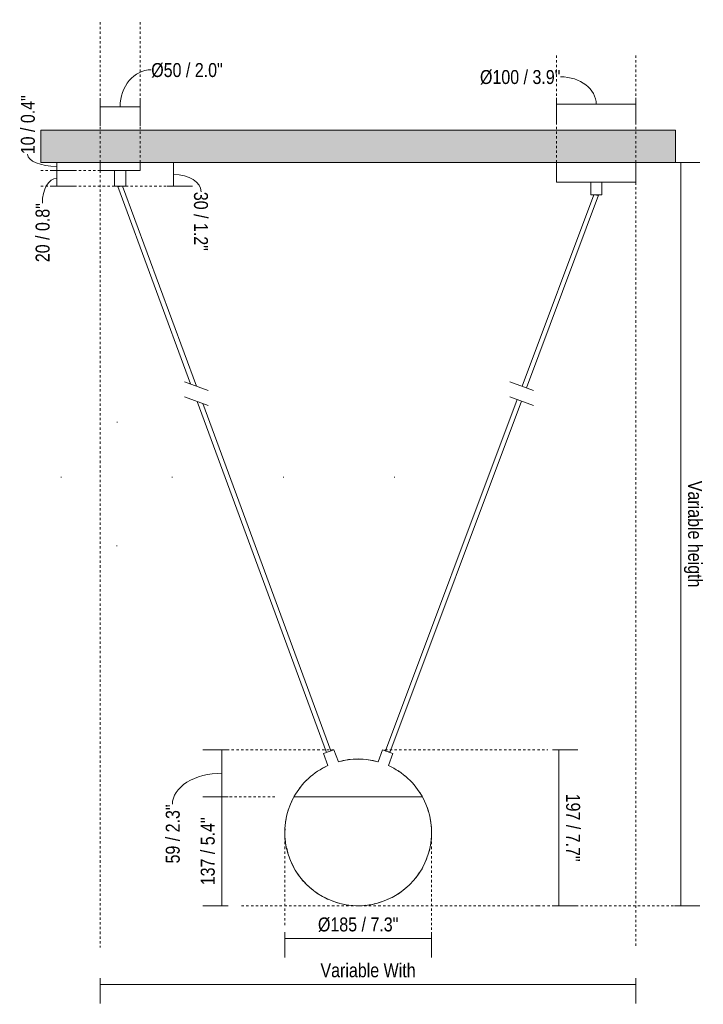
# Model space of a CAD drawing. Header units: millimetres. Extents: x 2017 to 4295, y 938 to 6714.
# Tile 1 of 2: x 3434 to 4295, y 938 to 2180. Entities that reach past the tile are written whole.
import ezdxf

# ---------------------------------------------------------------- set-up
doc = ezdxf.new("R2010")
doc.units = ezdxf.units.MM
doc.linetypes.add('Dash', pattern=[6, 3, -3])
doc.layers.add('A-ANNO-DIMS', color=7, linetype='Dash', lineweight=9, true_color=0xd2d2d2)
for name, color, linetype, lineweight in [('A-ANNO-DIMS-8', 7, 'Continuous', 9), ('A-CLNG', 7, 'Continuous', 9), ('E-LITE-EQPM', 7, 'Continuous', 20)]:
    doc.layers.add(name, color=color, linetype=linetype, lineweight=lineweight)
doc.styles.add('Arial Narrow', font='ARIALN.TTF', dxfattribs={"height": 17.6})
doc.dimstyles.new('FARO_-_2_2mm_Arial_Narrow_mm_Inch_Left', dxfattribs={"dimscale": 304.8, "dimtxt": 18.012385, "dimasz": 0, "dimexe": 0.07874, "dimexo": 0.0625, "dimgap": 0.013123, "dimtad": 1, "dimdec": 0, "dimzin": 0, "dimdsep": 46, "dimtxsty": 'Arial Narrow', "dimblk1": 'NONE', "dimblk2": 'NONE', "dimsah": 1, "dimcen": 0.09, "dimadec": 0, "dimazin": 0, "dimtfac": 1, "dimtdec": 4, "dimtix": 1, "dimtmove": 1, "dimatfit": 3, "dimfxl": 0.026247, "dimfxlon": 1, "dimtvp": 1, "dimtolj": 1, "dimtzin": 0, "dimarcsym": 2})
doc.dimstyles.new('FARO_-_2_2mm_Arial_Narrow_mm_Inch_Left_1', dxfattribs={"dimscale": 304.8, "dimtxt": 18.012385, "dimasz": 0, "dimexe": 0.07874, "dimexo": 0.0625, "dimgap": 0.013123, "dimtad": 1, "dimdec": 0, "dimzin": 0, "dimdsep": 46, "dimtxsty": 'Arial Narrow', "dimblk1": 'NONE', "dimblk2": 'NONE', "dimsah": 1, "dimcen": 0.09, "dimadec": 0, "dimazin": 0, "dimtfac": 1, "dimtdec": 4, "dimtix": 1, "dimtmove": 0, "dimatfit": 3, "dimfxl": 0.026247, "dimfxlon": 1, "dimtvp": 1, "dimtolj": 1, "dimtzin": 0, "dimarcsym": 2})
doc.dimstyles.new('FARO_-_2_2mm_Arial_Narrow_mm_Inch_Right', dxfattribs={"dimscale": 304.8, "dimtxt": 18.012385, "dimasz": 0, "dimexe": 0.07874, "dimexo": 0.0625, "dimgap": 0.013123, "dimtad": 1, "dimdec": 0, "dimzin": 0, "dimdsep": 46, "dimtxsty": 'Arial Narrow', "dimblk1": 'NONE', "dimblk2": 'NONE', "dimsah": 1, "dimcen": 0.09, "dimadec": 0, "dimazin": 0, "dimtfac": 1, "dimtdec": 4, "dimtix": 1, "dimtmove": 1, "dimatfit": 3, "dimfxl": 0.026247, "dimfxlon": 1, "dimtvp": 1, "dimtolj": 1, "dimtzin": 0, "dimarcsym": 2})
doc.dimstyles.new('FARO_-_2_2mm_Arial_Narrow_mm_Inch_Right_1', dxfattribs={"dimscale": 304.8, "dimtxt": 18.012385, "dimasz": 0, "dimexe": 0.07874, "dimexo": 0.0625, "dimgap": 0.013123, "dimtad": 1, "dimdec": 0, "dimzin": 0, "dimdsep": 46, "dimtxsty": 'Arial Narrow', "dimblk1": 'NONE', "dimblk2": 'NONE', "dimsah": 1, "dimcen": 0.09, "dimadec": 0, "dimazin": 0, "dimtfac": 1, "dimtdec": 4, "dimtix": 1, "dimtmove": 0, "dimatfit": 3, "dimfxl": 0.026247, "dimfxlon": 1, "dimtvp": 1, "dimtolj": 1, "dimtzin": 0, "dimarcsym": 2})

# ---------------------------------------------------------------- blocks, each defined once
blk = doc.blocks.new('28376-1L - 68604-49 MAMBO Black_rattan pendant lamp ø450 with plug _Plugged in Ceiling_-508792-Frontal_PDF')
at = {"layer": 'E-LITE-EQPM'}
for p, q in [((-3707.2, 1970), (-3707.2, 1969.5)), ((-3707.2, 1969.5), (-3615.4, 1720.6)), ((-3608, 1717.9), (-3701, 1970)), ((-3107.4, 1959.1), (-3197.7, 1717.8)), ((-3192.1, 1715.7), (-3101.2, 1958.5)), ((-3101.2, 1958.5), (-3101.2, 1959.1)), ((-3607.3, 1698.5), (-3444.1, 1255.9)), ((-3438.5, 1258), (-3599.9, 1695.8)), ((-3204, 1701), (-3369.8, 1258.1)), ((-3364.2, 1256), (-3198.4, 1698.9)), ((-3441.3, 1257), (-3441.3, 1257)), ((-3441.3, 1257), (-3441.3, 1257)), ((-3369.8, 1258.1), (-3369.7, 1258)), ((-3369.7, 1258), (-3369.4, 1257.9)), ((-3369.4, 1257.9), (-3369, 1257.7)), ((-3369, 1257.7), (-3368.4, 1257.5)), ((-3368.4, 1257.5), (-3366.3, 1256.7)), ((-3366.3, 1256.7), (-3365.6, 1256.5)), ((-3365.6, 1256.5), (-3365, 1256.3)), ((-3365, 1256.3), (-3364.6, 1256.1)), ((-3364.6, 1256.1), (-3364.3, 1256)), ((-3364.3, 1256), (-3364.2, 1256)), ((-3409.6, 1247.3), (-3404.2, 1247.7)), ((-3404.2, 1247.7), (-3399.2, 1247.3)), ((-3459.4, 1229.4), (-3459.1, 1229.6)), ((-3334.5, 1216), (-3334.3, 1215.8))]:
    blk.add_line(p, q, dxfattribs=at)
at = {"layer": 'E-LITE-EQPM', "flags": 128}
for points in [[(-3429.1, 1244.2), (-3416.2, 1246.9), (-3414.2, 1247)], [(-3393.5, 1246.9), (-3391, 1246.7), (-3379.2, 1244.2)], [(-3449, 1236), (-3447.9, 1236.7), (-3442.4, 1239.4)], [(-3355.3, 1233.6), (-3354.3, 1233.1), (-3352.9, 1232)], [(-3470.5, 1219.5), (-3469.1, 1221), (-3468.3, 1221.7)], [(-3345.2, 1226.3), (-3343.7, 1225.2), (-3342.9, 1224.4)], [(-3478.6, 1210), (-3477.9, 1211.1), (-3476.5, 1212.6)], [(-3327.3, 1206.4), (-3326.4, 1205.3), (-3323.2, 1200)], [(-3489.4, 1190.6), (-3488.3, 1193.8), (-3486.1, 1198.1)], [(-3493.5, 1178.7), (-3492.9, 1181.4), (-3491.9, 1184.2)], [(-3317.2, 1186.7), (-3316.9, 1186), (-3315.8, 1182)], [(-3495.9, 1166.2), (-3495.8, 1168.5), (-3495, 1172.1)], [(-3313.8, 1174.7), (-3313.4, 1173.2), (-3312.9, 1168.9)], [(-3496.6, 1153.6), (-3496.7, 1155.3), (-3496.4, 1159.7)], [(-3312, 1162.4), (-3311.7, 1160.1), (-3311.8, 1156.2)], [(-3495.6, 1141), (-3495.8, 1142.1), (-3496.2, 1147.3)], [(-3311.9, 1149.8), (-3312, 1146.9), (-3312.5, 1143.4)], [(-3493, 1129), (-3493, 1129.2), (-3494.3, 1135.3)], [(-3313.5, 1137.6), (-3314.1, 1133.8), (-3314.9, 1131.1)], [(-3485.3, 1111.1), (-3488.4, 1116.8), (-3488.8, 1117.8)], [(-3316.7, 1125.6), (-3318, 1121.2), (-3319, 1119.1)], [(-3478.7, 1100.5), (-3482.1, 1105.1), (-3482.9, 1106.7)], [(-3321.3, 1114.3), (-3323.7, 1109.3), (-3324.6, 1107.9)], [(-3470.7, 1091.1), (-3474.2, 1094.5), (-3475.7, 1096.6)], [(-3327.3, 1104), (-3331.1, 1098.3), (-3331.7, 1097.5)], [(-3461.4, 1082.6), (-3464.9, 1085.2), (-3467.2, 1087.5)], [(-3339.7, 1088.7), (-3339.9, 1088.5), (-3350.1, 1080), (-3355.9, 1076.4)], [(-3451.2, 1075.6), (-3454.3, 1077.3), (-3457.6, 1079.8)], [(-3440, 1069.9), (-3442.7, 1070.9), (-3447.1, 1073.3)], [(-3428.3, 1065.8), (-3430.3, 1066.3), (-3436.1, 1068.4)], [(-3370.6, 1069), (-3373.4, 1067.8), (-3378.1, 1066.5)], [(-3359.4, 1074.2), (-3361.3, 1073), (-3366.7, 1070.7)], [(-3404.2, 1062.5), (-3417.4, 1063.5), (-3424.8, 1065.1)], [(-3394.7, 1063.2), (-3399.3, 1062.6), (-3404.2, 1062.5)], [(-3382.6, 1065.3), (-3386.2, 1064.3), (-3390.3, 1063.8)]]:
    blk.add_lwpolyline(points, dxfattribs=at)
at = {"layer": 'E-LITE-EQPM'}
blk.add_open_spline([(-3707.2, 1969.5), (-3707.2, 1969.5), (-3706.9, 1969.5), (-3705.9, 1969.7), (-3705, 1969.9), (-3704.4, 1970), (-3704.2, 1970)], degree=3, knots=[0, 0, 0, 0, 0.1666667, 0.3333333, 0.4166667, 0.5, 0.5, 0.5, 0.5], dxfattribs=at)
blk.add_open_spline([(-3104.2, 1959.1), (-3103.9, 1959), (-3103.4, 1958.9), (-3102.6, 1958.8), (-3102, 1958.7), (-3101.5, 1958.6), (-3101.2, 1958.5), (-3101.2, 1958.5), (-3101.2, 1958.5)], degree=3, dxfattribs=at)
blk = doc.blocks.new('DIMBLOCK3-Frontal_PDF')
at = {"layer": 'A-ANNO-DIMS-8', "color": 251, "true_color": 0x5b5b5b, "transparency": 16777216}
for p, q in [((3767.9, 1029.1), (3767.9, 997.1)), ((3767.9, 1021.1), (3767.9, 1029.1)), ((3767.9, 1021.1), (3953, 1021.1)), ((3953, 1029.1), (3953, 997.1)), ((3953, 1021.1), (3953, 1029.1))]:
    blk.add_line(p, q, dxfattribs=at)
at = {"layer": 'A-ANNO-DIMS-8', "color": 0, "transparency": 16777216, "insert": (3809.7, 1047.8), "char_height": 17.6, "width": 121.798, "attachment_point": 1, "line_spacing_factor": 0.974696, "style": 'Arial Narrow'}
blk.add_mtext('Ø185 / 7.3"', dxfattribs=at)
blk = doc.blocks.new('_None')
blk = doc.blocks.new('DIMBLOCK4-Frontal_PDF')
at = {"layer": 'A-ANNO-DIMS-8', "color": 251, "true_color": 0x5b5b5b, "transparency": 16777216}
for p, q in [((4105.3, 1259.4), (4137.3, 1259.4)), ((4113.3, 1259.4), (4105.3, 1259.4)), ((4113.3, 1259.4), (4113.3, 1062.6)), ((4105.3, 1062.6), (4137.3, 1062.6)), ((4113.3, 1062.6), (4105.3, 1062.6))]:
    blk.add_line(p, q, dxfattribs=at)
at = {"layer": 'A-ANNO-DIMS-8', "color": 0, "transparency": 16777216, "insert": (4140.1, 1203.9), "char_height": 17.6, "width": 102.928, "attachment_point": 1, "rotation": 270, "line_spacing_factor": 0.974696, "style": 'Arial Narrow'}
blk.add_mtext('197 / 7.7"', dxfattribs=at)
blk = doc.blocks.new('DIMBLOCK5-Frontal_PDF')
at = {"layer": 'A-ANNO-DIMS-8', "color": 251, "true_color": 0x5b5b5b, "transparency": 16777216}
for p, q in [((3696.7, 1259.4), (3664.7, 1259.4)), ((3688.7, 1259.4), (3688.7, 1200)), ((3688.7, 1259.4), (3696.7, 1259.4)), ((3696.7, 1200), (3664.7, 1200)), ((3688.7, 1200), (3696.7, 1200))]:
    blk.add_line(p, q, dxfattribs=at)
blk.add_ellipse((3688.7, 1190.5), major_axis=(62.4, 0), ratio=0.628309, start_param=1.570796, end_param=3.141593, dxfattribs=at)
at = {"layer": 'A-ANNO-DIMS-8', "color": 0, "transparency": 16777216, "insert": (3617.9, 1115.9), "char_height": 17.6, "width": 89.547, "attachment_point": 1, "rotation": 90, "line_spacing_factor": 0.974696, "style": 'Arial Narrow'}
blk.add_mtext('59 / 2.3"', dxfattribs=at)
blk = doc.blocks.new('DIMBLOCK6-Frontal_PDF')
at = {"layer": 'A-ANNO-DIMS-8', "color": 251, "true_color": 0x5b5b5b, "transparency": 16777216}
for p, q in [((3696.7, 1200), (3664.7, 1200)), ((3688.7, 1200), (3688.7, 1062.6)), ((3688.7, 1200), (3696.7, 1200)), ((3696.7, 1062.6), (3664.7, 1062.6)), ((3688.7, 1062.6), (3696.7, 1062.6))]:
    blk.add_line(p, q, dxfattribs=at)
at = {"layer": 'A-ANNO-DIMS-8', "color": 0, "transparency": 16777216, "insert": (3662, 1088.4), "char_height": 17.6, "width": 102.928, "attachment_point": 1, "rotation": 90, "line_spacing_factor": 0.974696, "style": 'Arial Narrow'}
blk.add_mtext('137 / 5.4"', dxfattribs=at)
blk = doc.blocks.new('DIMBLOCK7-Frontal_PDF')
at = {"layer": 'A-ANNO-DIMS-8', "color": 251, "true_color": 0x5b5b5b, "transparency": 16777216}
for p, q in [((4110.4, 2073.3), (4110.4, 2081.3)), ((4210.5, 2073.3), (4210.5, 2081.3)), ((4110.4, 2073.4), (4110.4, 2049.3)), ((4210.5, 2073.3), (4110.4, 2073.3)), ((4210.5, 2073.4), (4210.5, 2049.3))]:
    blk.add_line(p, q, dxfattribs=at)
blk.add_ellipse((4115.4, 2073.3), major_axis=(45, 0), ratio=0.771011, start_param=0, end_param=1.570796, dxfattribs=at)
at = {"layer": 'A-ANNO-DIMS-8', "color": 0, "transparency": 16777216, "insert": (4013.9, 2116.5), "char_height": 17.6, "width": 121.798, "attachment_point": 1, "line_spacing_factor": 0.974696, "style": 'Arial Narrow'}
blk.add_mtext('Ø100 / 3.9"', dxfattribs=at)
blk = doc.blocks.new('DIMBLOCK8-Frontal_PDF')
at = {"layer": 'A-ANNO-DIMS-8', "color": 251, "true_color": 0x5b5b5b, "transparency": 16777216}
for p, q in [((3480.7, 2000), (3472.7, 2000)), ((3480.5, 2000), (3504.7, 2000)), ((3480.7, 2000), (3480.7, 1989.9)), ((3480.7, 1989.9), (3472.7, 1989.9)), ((3480.5, 1989.9), (3504.7, 1989.9))]:
    blk.add_line(p, q, dxfattribs=at)
blk.add_ellipse((3480.7, 2010.3), major_axis=(36.9, 0), ratio=0.414808, start_param=3.141593, end_param=4.712389, dxfattribs=at)
at = {"layer": 'A-ANNO-DIMS-8', "color": 0, "transparency": 16777216, "insert": (3435.3, 2010.3), "char_height": 17.6, "width": 89.547, "attachment_point": 1, "rotation": 90, "line_spacing_factor": 0.974696, "style": 'Arial Narrow'}
blk.add_mtext('10 / 0.4"', dxfattribs=at)
blk = doc.blocks.new('DIMBLOCK9-Frontal_PDF')
at = {"layer": 'A-ANNO-DIMS-8', "color": 251, "true_color": 0x5b5b5b, "transparency": 16777216}
for p, q in [((3480.7, 1989.9), (3472.7, 1989.9)), ((3480.5, 1989.9), (3504.7, 1989.9)), ((3480.7, 1989.9), (3480.7, 1970)), ((3480.7, 1970), (3472.7, 1970)), ((3480.5, 1970), (3504.7, 1970))]:
    blk.add_line(p, q, dxfattribs=at)
blk.add_ellipse((3480.7, 1948.8), major_axis=(0, 31.1), ratio=0.587494, start_param=0, end_param=1.570796, dxfattribs=at)
at = {"layer": 'A-ANNO-DIMS-8', "color": 0, "transparency": 16777216, "insert": (3453.9, 1874.2), "char_height": 17.6, "width": 89.547, "attachment_point": 1, "rotation": 90, "line_spacing_factor": 0.974696, "style": 'Arial Narrow'}
blk.add_mtext('20 / 0.8"', dxfattribs=at)
blk = doc.blocks.new('DIMBLOCK10-Frontal_PDF')
at = {"layer": 'A-ANNO-DIMS-8', "color": 251, "true_color": 0x5b5b5b, "transparency": 16777216}
for p, q in [((3619.8, 2000), (3651.8, 2000)), ((3627.8, 2000), (3619.8, 2000)), ((3627.8, 2000), (3627.8, 1970)), ((3619.8, 1970), (3651.8, 1970)), ((3627.8, 1970), (3619.8, 1970))]:
    blk.add_line(p, q, dxfattribs=at)
blk.add_ellipse((3627.8, 1962.9), major_axis=(34.8, 0), ratio=0.633302, start_param=0, end_param=1.570796, dxfattribs=at)
at = {"layer": 'A-ANNO-DIMS-8', "color": 0, "transparency": 16777216, "insert": (3671.1, 1962.9), "char_height": 17.6, "width": 89.547, "attachment_point": 1, "rotation": 270, "line_spacing_factor": 0.974696, "style": 'Arial Narrow'}
blk.add_mtext('30 / 1.2"', dxfattribs=at)
blk = doc.blocks.new('DIMBLOCK11-Frontal_PDF')
at = {"layer": 'A-ANNO-DIMS-8', "color": 251, "true_color": 0x5b5b5b, "transparency": 16777216}
for p, q in [((3535.4, 2070.2), (3535.4, 2078.2)), ((3585.5, 2070.2), (3585.5, 2078.2)), ((3535.4, 2070.3), (3535.4, 2046.2)), ((3585.5, 2070.2), (3535.4, 2070.2)), ((3585.5, 2070.3), (3585.5, 2046.2))]:
    blk.add_line(p, q, dxfattribs=at)
blk.add_ellipse((3599.6, 2070.2), major_axis=(0, 46.6), ratio=0.840001, start_param=0, end_param=1.570796, dxfattribs=at)
at = {"layer": 'A-ANNO-DIMS-8', "color": 0, "transparency": 16777216, "insert": (3599.6, 2125.3), "char_height": 17.6, "width": 108.417, "attachment_point": 1, "line_spacing_factor": 0.974696, "style": 'Arial Narrow'}
blk.add_mtext('Ø50 / 2.0"', dxfattribs=at)
blk = doc.blocks.new('DIMBLOCK12-Frontal_PDF')
at = {"layer": 'A-ANNO-DIMS-8', "color": 251, "true_color": 0x5b5b5b, "transparency": 16777216}
for p, q in [((3535.4, 971.3), (3535.4, 939.3)), ((3535.4, 963.3), (3535.4, 971.3)), ((4210.5, 971.3), (4210.5, 939.3)), ((4210.5, 963.3), (4210.5, 971.3)), ((3535.4, 963.3), (4210.5, 963.3))]:
    blk.add_line(p, q, dxfattribs=at)
at = {"layer": 'A-ANNO-DIMS-8', "color": 0, "transparency": 16777216, "insert": (3812.9, 990), "char_height": 17.6, "width": 144.099, "attachment_point": 1, "line_spacing_factor": 0.974696, "style": 'Arial Narrow'}
blk.add_mtext('Variable With', dxfattribs=at)
blk = doc.blocks.new('DIMBLOCK13-Frontal_PDF')
at = {"layer": 'A-ANNO-DIMS-8', "color": 251, "true_color": 0x5b5b5b, "transparency": 16777216}
for p, q in [((4259, 2000), (4291, 2000)), ((4267, 2000), (4259, 2000)), ((4267, 2000), (4267, 1062.6)), ((4267, 1062.6), (4259, 1062.6)), ((4266.9, 1062.6), (4291, 1062.6))]:
    blk.add_line(p, q, dxfattribs=at)
at = {"layer": 'A-ANNO-DIMS-8', "color": 0, "transparency": 16777216, "insert": (4293.8, 1598.5), "char_height": 17.6, "width": 161.254, "attachment_point": 1, "rotation": 270, "line_spacing_factor": 0.974696, "style": 'Arial Narrow'}
blk.add_mtext('Variable heigth', dxfattribs=at)

msp = doc.modelspace()

# ---------------------------------------------------------------- hatches: boundary and pattern name
at = {"layer": 'A-CLNG', "true_color": 0xe8e8e8}
msp.add_hatch(color=254, dxfattribs=at).paths.add_polyline_path([(4110.4, 2000), (4260.4, 2000), (4260.4, 2040.5), (3460.4, 2040.5), (3460.4, 2000), (4103.9, 2000)])

# ---------------------------------------------------------------- linework, layer by layer
at = {"layer": 'A-ANNO-DIMS'}
for p, q in [((3535.4, 2000), (3535.4, 2180)), ((3585.5, 2000), (3585.5, 2180)), ((4110.4, 2000), (4110.4, 2137)), ((4210.5, 2000), (4210.5, 2137)), ((3535.4, 1989.9), (3460.4, 1989.9)), ((3535.4, 1989.9), (3535.4, 1009.9)), ((4210.5, 1974.9), (4210.5, 1009.9)), ((3553.4, 1970), (3460.4, 1970)), ((3567.5, 1970), (3622.5, 1970)), ((3829.9, 1259.4), (3690.5, 1259.4)), ((3894.2, 1259.4), (4099.2, 1259.4)), ((3755.4, 1200), (3692.4, 1200)), ((3767.9, 1155.1), (3767.9, 1035.1)), ((3953, 1155.1), (3953, 1030.1)), ((3860.4, 1062.6), (3710.4, 1062.6)), ((4086.8, 1062.6), (3860.4, 1062.6)), ((4086.8, 1062.6), (4290.9, 1062.6))]:
    msp.add_line(p, q, dxfattribs=at)
at = {"layer": 'A-CLNG'}
for p, q in [((3460.4, 2040.5), (4260.4, 2040.5)), ((3460.4, 2000), (3460.4, 2040.5)), ((4260.4, 2040.5), (4260.4, 2000)), ((3535.4, 2000), (3460.4, 2000)), ((4110.4, 2000), (3585.5, 2000)), ((4260.4, 2000), (4210.5, 2000))]:
    msp.add_line(p, q, dxfattribs=at)
at = {"layer": 'E-LITE-EQPM'}
for p, q in [((3585.5, 2000), (3535.4, 2000)), ((3535.4, 2000), (3535.4, 1989.9)), ((3585.5, 1989.9), (3585.5, 2000)), ((4210.5, 2000), (4110.4, 2000)), ((4110.4, 2000), (4110.4, 1974.9)), ((4210.5, 1974.9), (4210.5, 2000)), ((3535.4, 1989.9), (3553.4, 1989.9)), ((3567.5, 1989.9), (3553.4, 1989.9)), ((3553.4, 1989.9), (3553.4, 1970)), ((3567.5, 1989.9), (3585.5, 1989.9)), ((3567.5, 1970), (3567.5, 1989.9)), ((4110.4, 1974.9), (4153.5, 1974.9)), ((4167.4, 1974.9), (4153.5, 1974.9)), ((4153.5, 1974.9), (4153.5, 1959.1)), ((4167.4, 1974.9), (4210.5, 1974.9)), ((4167.4, 1959.1), (4167.4, 1974.9)), ((3553.4, 1970), (3567.5, 1970)), ((4153.5, 1959.1), (4167.4, 1959.1)), ((3671.5, 1712.4), (3641.5, 1723.4)), ((4081.5, 1712.4), (4051.5, 1723.4)), ((3641.5, 1704.3), (3671.5, 1693.4)), ((4051.5, 1704.3), (4081.5, 1693.4)), ((3556.2, 1672.6), (3557, 1672.6)), ((3486.2, 1602.6), (3486.2, 1603.3)), ((3626.2, 1602.6), (3626.2, 1603.3)), ((3766.2, 1602.6), (3766.2, 1603.3)), ((3906.2, 1602.6), (3906.2, 1603.3)), ((3555.7, 1516.5), (3556.5, 1516.5)), ((3829.9, 1259.4), (3816.7, 1254.5)), ((3816.7, 1254.5), (3822.2, 1239.4)), ((3835.5, 1244.2), (3829.9, 1259.4)), ((3890.9, 1259.4), (3885.4, 1244.2)), ((3904.2, 1254.6), (3890.9, 1259.4)), ((3898.7, 1239.4), (3904.2, 1254.6)), ((3779.5, 1200), (3781.5, 1200)), ((3939.4, 1200), (3781.5, 1200)), ((3939.4, 1200), (3941.4, 1200))]:
    msp.add_line(p, q, dxfattribs=at)
for centre, radius, start, end in [((3860.4, 1155.1), 92.5, 74.3404, 105.6597), ((3860.4, 1155.1), 92.5, 114.4159, 151.0052), ((3860.4, 1155.1), 92.5, 28.9948, 65.5841), ((3860.4, 1155.1), 92.5, 152.2849, 27.7151), ((3781.5, 1196.6), 3.4, 90, 152.2849), ((3939.4, 1196.6), 3.4, 27.7151, 90)]:
    msp.add_arc(centre, radius, start, end, dxfattribs=at)

# ---------------------------------------------------------------- block references
msp.add_blockref('28376-1L - 68604-49 MAMBO Black_rattan pendant lamp ø450 with plug _Plugged in Ceiling_-508792-Frontal_PDF', (7264.6, 0), dxfattribs=at)

# ---------------------------------------------------------------- dimensions: what is measured, and where the dimension line sits
at = {"layer": 'A-ANNO-DIMS', "color": 251, "linetype": 'Continuous', "true_color": 0x5b5b5b}
for base, p1, p2, dimstyle, override, picture, middle in [((3535.4, 2070.2), (3585.5, 2078.2), (3535.4, 2078.2), 'FARO_-_2_2mm_Arial_Narrow_mm_Inch_Right', {"dimpost": '<>', "dimfxl": 50.121456}, 'DIMBLOCK11-Frontal_PDF', (3653.8, 2113.6)), ((4110.4, 2073.3), (4210.5, 2081.3), (4110.4, 2081.3), 'FARO_-_2_2mm_Arial_Narrow_mm_Inch_Left', {"dimpost": '<>', "dimfxl": 100.066428}, 'DIMBLOCK7-Frontal_PDF', (4074.8, 2104.8))]:
    dim = msp.add_linear_dim(base=base, p1=p1, p2=p2, text='Ø<>', dimstyle=dimstyle, override=override, dxfattribs=at)
    dim.commit()
    dim.dimension.update_dxf_attribs({"geometry": picture, "text_midpoint": middle, "dimtype": 160})
for base, p1, p2, dimstyle, override, picture, middle in [((3480.7, 1989.9), (3472.7, 2000), (3472.7, 1989.9), 'FARO_-_2_2mm_Arial_Narrow_mm_Inch_Left', {"dimpost": '<>', "dimfxl": 10.059588}, 'DIMBLOCK8-Frontal_PDF', (3447.1, 2055)), ((3627.8, 1970), (3619.8, 2000), (3619.8, 1970), 'FARO_-_2_2mm_Arial_Narrow_mm_Inch_Right', {"dimtad": 4, "dimpost": '<>', "dimfxl": 30.00228}, 'DIMBLOCK10-Frontal_PDF', (3659.3, 1918.2)), ((3480.7, 1970), (3472.7, 1989.9), (3472.7, 1970), 'FARO_-_2_2mm_Arial_Narrow_mm_Inch_Left', {"dimpost": '<>', "dimfxl": 19.942692}, 'DIMBLOCK9-Frontal_PDF', (3465.6, 1919)), ((3688.7, 1200), (3696.7, 1259.4), (3696.7, 1200), 'FARO_-_2_2mm_Arial_Narrow_mm_Inch_Left', {"dimpost": '<>', "dimfxl": 59.374319}, 'DIMBLOCK5-Frontal_PDF', (3629.6, 1160.7))]:
    dim = msp.add_linear_dim(base=base, p1=p1, p2=p2, angle=90, dimstyle=dimstyle, override=override, dxfattribs=at)
    dim.commit()
    dim.dimension.update_dxf_attribs({"geometry": picture, "text_midpoint": middle, "dimtype": 160, "text_rotation": 90})
for base, p1, p2, angle, text, override, picture, middle in [((4267, 1062.6), (4259, 2000), (4259, 1062.6), 90, 'Variable heigth', {"dimtad": 4, "dimpost": '<>', "dimfxl": 937.393127}, 'DIMBLOCK13-Frontal_PDF', (4282.4, 1531.3)), ((4210.5, 963.3), (3535.4, 971.3), (4210.5, 971.3), 0, 'Variable With', {"dimpost": '<>', "dimfxl": 675.093942}, 'DIMBLOCK12-Frontal_PDF', (3872.9, 976.2))]:
    dim = msp.add_linear_dim(base=base, p1=p1, p2=p2, angle=angle, text=text, dimstyle='FARO_-_2_2mm_Arial_Narrow_mm_Inch_Right_1', override=override, dxfattribs=at)
    dim.commit()
    dim.dimension.update_dxf_attribs({"geometry": picture, "text_midpoint": middle})
for base, p1, p2, dimstyle, override, picture, middle in [((4113.3, 1062.6), (4105.3, 1259.4), (4105.3, 1062.6), 'FARO_-_2_2mm_Arial_Narrow_mm_Inch_Right_1', {"dimtad": 4, "dimpost": '<>', "dimfxl": 196.767446}, 'DIMBLOCK4-Frontal_PDF', (4128.7, 1161)), ((3688.7, 1062.6), (3696.7, 1200), (3696.7, 1062.6), 'FARO_-_2_2mm_Arial_Narrow_mm_Inch_Left_1', {"dimpost": '<>', "dimfxl": 137.393127}, 'DIMBLOCK6-Frontal_PDF', (3673.3, 1131.3))]:
    dim = msp.add_linear_dim(base=base, p1=p1, p2=p2, angle=90, dimstyle=dimstyle, override=override, dxfattribs=at)
    dim.commit()
    dim.dimension.update_dxf_attribs({"geometry": picture, "text_midpoint": middle})
dim = msp.add_linear_dim(base=(3953, 1021.1), p1=(3767.9, 1029.1), p2=(3953, 1029.1), text='Ø<>', dimstyle='FARO_-_2_2mm_Arial_Narrow_mm_Inch_Left_1', override={"dimpost": '<>', "dimfxl": 185.074917}, dxfattribs=at)
dim.commit()
dim.dimension.update_dxf_attribs({"geometry": 'DIMBLOCK3-Frontal_PDF', "text_midpoint": (3860.4, 1036.6)})

doc.saveas('drawing.dxf')
